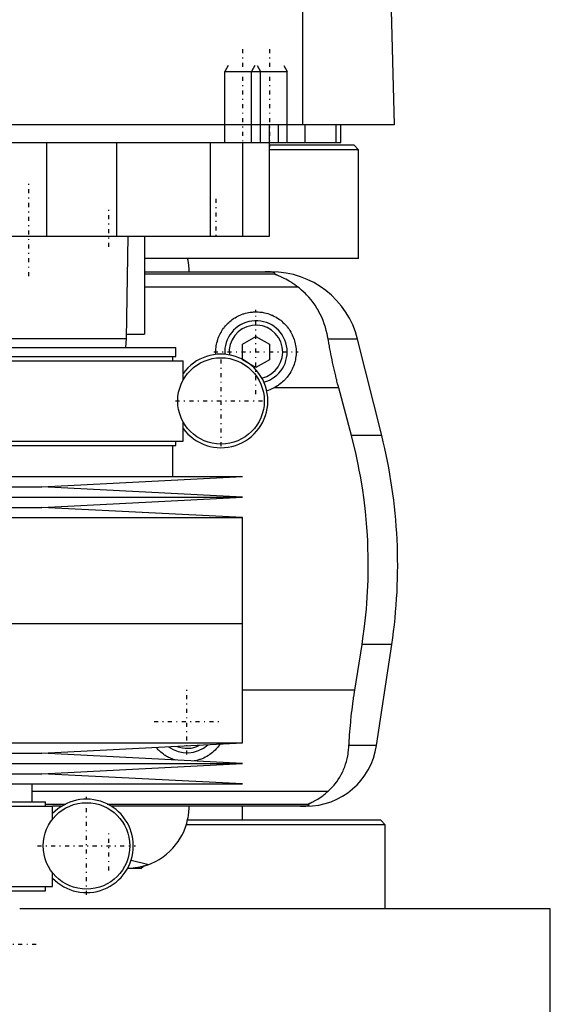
# Model space of a CAD drawing. Extents: x -90 to 90, y -319 to 558.
# Tile 4 of 6: x 20 to 80, y -22 to 88. Entities that reach past the tile are written whole.
import ezdxf

# ---------------------------------------------------------------- set-up
doc = ezdxf.new("R2010")
doc.units = 0
doc.linetypes.add('CENTER', pattern=[1.5, 0.45, -0.5, 0.05, -0.5])
for name, color, linetype in [('AM_0', 7, 'CONTINUOUS'), ('AM_10', 7, 'CONTINUOUS'), ('AM_7', 7, 'CENTER')]:
    doc.layers.add(name, color=color, linetype=linetype)

msp = doc.modelspace()

# ---------------------------------------------------------------- linework, layer by layer
at = {"layer": 'AM_0', "color": 7, "linetype": 'CONTINUOUS'}
for p, q in [((51.74, 76.5), (51.74, 137.05)), ((60.5, 133.35), (62, 76.5)), ((62, 76.5), (-62, 76.5)), ((48, 64), (48, 76.5)), ((49, 76.5), (49, 74.5)), ((52, 74.5), (52, 76.5)), ((55.47, 76.5), (55.47, 74.5)), ((56, 74.5), (56, 76.5)), ((-56, 74.5), (56, 74.5)), ((23, 74.5), (23, 64)), ((30.85, 74.5), (30.85, 64)), ((41.36, 74.5), (41.36, 64)), ((45, 74.5), (45, 64)), ((57.5, 74.2), (48.01, 74.2)), ((58, 73.7), (57.5, 74.2)), ((58, 73.7), (48.01, 73.7)), ((58, 61.5), (58, 73.7)), ((-48, 64), (48, 64)), ((32, 52.5), (32.18, 64)), ((34, 64), (34, 53)), ((58, 61.5), (34.04, 61.5)), ((34, 60), (48.19, 60)), ((34, 59.75), (48.57, 59.75)), ((34, 58.31), (51.17, 58.31)), ((-32, 52.5), (32, 52.5)), ((31.9, 51.5), (32, 52.5)), ((32.01, 53), (34, 53)), ((45, 51.87), (46.5, 52.73)), ((46.5, 52.73), (48, 51.87)), ((57.89, 52.43), (54.6, 52.43)), ((60.6, 41.62), (57.89, 52.43)), ((-37.53, 51.5), (37.53, 51.5)), ((37.53, 50.5), (37.53, 51.5)), ((45, 50.13), (45, 51.87)), ((48, 51.87), (48, 50.13)), ((-38.33, 50), (38.33, 50)), ((-37.53, 50.5), (37.53, 50.5)), ((37.17, 50), (37.17, 50.5)), ((38.33, 47.84), (38.33, 50)), ((46.5, 49.27), (45, 50.13)), ((48, 50.13), (46.5, 49.27)), ((55.78, 46.97), (48.5, 46.97)), ((57.2, 41.62), (55.78, 46.97)), ((38.33, 41), (38.33, 43.16)), ((-38.33, 41), (38.33, 41)), ((37.53, 40.5), (37.53, 41)), ((60.6, 41.62), (57.2, 41.62)), ((-37.53, 40.5), (37.53, 40.5)), ((37.17, 37), (37.17, 40.5)), ((-45, 37), (45, 37)), ((22.5, 35.85), (45, 37)), ((-22.5, 35.85), (22.5, 35.85)), ((45, 34.7), (22.5, 35.85)), ((-45, 34.7), (45, 34.7)), ((22.5, 33.55), (45, 34.7)), ((-22.5, 33.55), (22.5, 33.55)), ((45, 32.4), (22.5, 33.55)), ((-45, 32.4), (45, 32.4)), ((45, 20.5), (45, 32.4)), ((-45, 20.5), (45, 20.5)), ((45, 7.1), (45, 20.5)), ((57.58, 13.03), (58.39, 18.16)), ((61.72, 18.16), (58.39, 18.16)), ((60.02, 6.81), (61.72, 18.16)), ((57.58, 13.03), (45, 13.03)), ((-45, 7.1), (45, 7.1)), ((22.5, 5.95), (45, 7.1)), ((60.02, 6.81), (56.93, 6.81)), ((-22.5, 5.95), (22.5, 5.95)), ((45, 4.8), (22.5, 5.95)), ((-45, 4.8), (45, 4.8)), ((22.5, 3.65), (45, 4.8)), ((-22.5, 3.65), (22.5, 3.65)), ((45, 2.5), (22.5, 3.65)), ((-45, 2.5), (45, 2.5)), ((21.4, 0.5), (21.4, 2.5)), ((21.4, 1.69), (54.6, 1.69)), ((-23.7, 0), (23.7, 0)), ((-22.9, 0.5), (22.9, 0.5)), ((22.9, 0), (22.9, 0.5)), ((22.9, 0.25), (25.17, 0.25)), ((23.7, -1.44), (23.7, 0)), ((24.71, 0), (23.7, 0)), ((29.83, 0.25), (52.38, 0.25)), ((52.11, 0), (30.29, 0)), ((45, -1.58), (45, 0)), ((61, -2.08), (38.68, -2.08)), ((60.5, -1.58), (38.84, -1.58)), ((61, -2.08), (60.5, -1.58)), ((61, -11.5), (61, -2.08)), ((32.5, -6.06), (34.48, -6.54)), ((23.7, -9), (23.7, -7.46)), ((33.6, -7), (32.09, -7)), ((32.12, -6.94), (32.73, -6.96)), ((33.6, -7), (33.85, -6.75)), ((-23.7, -9), (23.7, -9)), ((-22.9, -9.5), (22.9, -9.5)), ((22.9, -9.5), (22.9, -9)), ((79.5, -11.5), (20.02, -11.5)), ((79.5, -28.2), (79.5, -11.5))]:
    msp.add_line(p, q, dxfattribs=at)
for points in [[(39, 60, 0), (39, 60.25, 0), (38.96, 60.74, 0), (38.89, 61.25, 0), (38.84, 61.5, 0)], [(48.57, 59.75, 0), (48.58, 59.75, 0), (48.6, 59.77, 0), (48.62, 59.78, 0), (48.62, 59.79, 0), (48.63, 59.8, 0), (48.63, 59.81, 0), (48.63, 59.83, 0), (48.63, 59.84, 0), (48.62, 59.86, 0), (48.6, 59.87, 0), (48.58, 59.88, 0), (48.57, 59.89, 0), (48.54, 59.9, 0), (48.49, 59.92, 0), (48.43, 59.93, 0), (48.35, 59.95, 0), (48.3, 59.96, 0), (48.28, 59.96, 0), (48.27, 59.96, 0), (48.26, 59.96, 0), (48.25, 59.96, 0), (48.23, 59.97, 0), (48.21, 59.97, 0), (48.2, 59.97, 0), (48.19, 59.97, 0), (48.16, 59.97, 0), (48.14, 59.98, 0), (48.13, 59.98, 0), (48.11, 59.98, 0), (48.09, 59.98, 0), (48.06, 59.98, 0), (48.03, 59.98, 0), (48, 59.99, 0), (47.97, 59.99, 0), (47.95, 59.99, 0), (47.93, 59.99, 0), (47.91, 59.99, 0), (47.9, 59.99, 0), (47.9, 59.99, 0), (47.89, 59.99, 0), (47.89, 59.99, 0), (47.88, 59.99, 0), (47.88, 59.99, 0), (47.87, 59.99, 0), (47.86, 59.99, 0), (47.86, 59.99, 0), (47.85, 59.99, 0), (47.85, 59.99, 0), (47.84, 59.99, 0), (47.83, 59.99, 0), (47.83, 59.99, 0), (47.82, 60, 0), (47.81, 60, 0), (47.81, 60, 0), (47.81, 60, 0), (47.8, 60, 0), (47.79, 60, 0), (47.78, 60, 0), (47.78, 60, 0), (47.77, 60, 0), (47.76, 60, 0), (47.76, 60, 0), (47.75, 60, 0), (47.74, 60, 0), (47.73, 60, 0), (47.73, 60, 0), (47.72, 60, 0), (47.71, 60, 0), (47.71, 60, 0), (47.7, 60, 0), (47.69, 60, 0), (47.69, 60, 0), (47.68, 60, 0), (47.67, 60, 0), (47.67, 60, 0), (47.66, 60, 0), (47.66, 60, 0), (47.65, 60, 0), (47.64, 60, 0), (47.63, 60, 0), (47.62, 60, 0), (47.61, 60, 0), (47.61, 60, 0), (47.6, 60, 0), (47.59, 60, 0), (47.58, 60, 0), (47.57, 60, 0), (47.57, 60, 0), (47.56, 60, 0), (47.55, 60, 0), (47.55, 60, 0), (47.54, 60, 0), (47.53, 60, 0), (47.52, 60, 0)], [(51.17, 58.31, 0), (51.06, 58.39, 0), (50.84, 58.55, 0), (50.63, 58.69, 0), (50.53, 58.76, 0), (50.43, 58.83, 0), (50.23, 58.95, 0), (50.04, 59.06, 0), (49.85, 59.16, 0), (49.68, 59.25, 0), (49.52, 59.33, 0), (49.44, 59.37, 0), (49.36, 59.4, 0), (49.22, 59.46, 0), (49.09, 59.52, 0), (48.96, 59.57, 0), (48.89, 59.6, 0), (48.88, 59.61, 0), (48.86, 59.61, 0), (48.85, 59.62, 0), (48.84, 59.62, 0), (48.82, 59.63, 0), (48.8, 59.64, 0), (48.78, 59.64, 0), (48.77, 59.65, 0), (48.75, 59.66, 0), (48.74, 59.66, 0), (48.73, 59.66, 0), (48.72, 59.67, 0), (48.7, 59.67, 0), (48.7, 59.68, 0), (48.69, 59.68, 0), (48.68, 59.69, 0), (48.66, 59.69, 0), (48.66, 59.69, 0), (48.65, 59.7, 0), (48.64, 59.7, 0), (48.63, 59.71, 0), (48.62, 59.71, 0), (48.61, 59.71, 0), (48.6, 59.72, 0), (48.59, 59.72, 0), (48.59, 59.72, 0), (48.58, 59.73, 0), (48.58, 59.73, 0), (48.57, 59.73, 0), (48.57, 59.74, 0), (48.57, 59.74, 0), (48.57, 59.74, 0), (48.57, 59.74, 0), (48.57, 59.74, 0), (48.57, 59.75, 0), (48.57, 59.75, 0)], [(54.6, 52.43, 0), (54.57, 52.62, 0), (54.49, 53.02, 0), (54.39, 53.4, 0), (54.34, 53.6, 0), (54.28, 53.78, 0), (54.16, 54.16, 0), (54.02, 54.53, 0), (53.87, 54.89, 0), (53.71, 55.24, 0), (53.53, 55.58, 0), (53.43, 55.75, 0), (53.34, 55.91, 0), (53.13, 56.24, 0), (52.91, 56.55, 0), (52.68, 56.85, 0), (52.44, 57.14, 0), (52.18, 57.42, 0), (52.04, 57.56, 0), (51.91, 57.69, 0), (51.62, 57.95, 0), (51.33, 58.19, 0), (51.17, 58.31, 0)], [(42.01, 50.72, 0), (42, 50.81, 0), (42, 50.98, 0), (42, 51.16, 0), (42.01, 51.24, 0), (42.01, 51.33, 0), (42.03, 51.51, 0), (42.05, 51.68, 0), (42.08, 51.86, 0), (42.12, 52.03, 0), (42.17, 52.21, 0), (42.19, 52.29, 0), (42.22, 52.38, 0), (42.28, 52.55, 0), (42.34, 52.72, 0), (42.41, 52.88, 0), (42.49, 53.05, 0), (42.58, 53.2, 0), (42.62, 53.28, 0), (42.67, 53.36, 0), (42.76, 53.51, 0), (42.87, 53.65, 0), (42.92, 53.72, 0), (42.97, 53.79, 0), (43.08, 53.93, 0), (43.2, 54.06, 0), (43.26, 54.12, 0), (43.32, 54.18, 0), (43.44, 54.3, 0), (43.57, 54.42, 0), (43.71, 54.53, 0), (43.85, 54.63, 0), (43.99, 54.74, 0), (44.07, 54.79, 0), (44.15, 54.83, 0), (44.3, 54.93, 0), (44.46, 55.01, 0), (44.63, 55.09, 0), (44.8, 55.17, 0), (44.97, 55.23, 0), (45.06, 55.26, 0), (45.14, 55.29, 0), (45.32, 55.34, 0), (45.5, 55.39, 0), (45.68, 55.42, 0), (45.86, 55.45, 0), (46.04, 55.48, 0), (46.13, 55.48, 0), (46.22, 55.49, 0), (46.39, 55.5, 0), (46.57, 55.5, 0), (46.75, 55.49, 0), (46.93, 55.48, 0), (47.11, 55.46, 0), (47.2, 55.45, 0), (47.29, 55.43, 0), (47.47, 55.39, 0), (47.65, 55.35, 0), (47.82, 55.3, 0), (48, 55.24, 0), (48.17, 55.18, 0), (48.26, 55.14, 0), (48.34, 55.11, 0), (48.51, 55.03, 0), (48.67, 54.94, 0), (48.75, 54.9, 0), (48.82, 54.85, 0), (48.98, 54.76, 0), (49.13, 54.65, 0), (49.2, 54.6, 0), (49.27, 54.55, 0), (49.4, 54.44, 0), (49.53, 54.32, 0), (49.66, 54.21, 0), (49.78, 54.08, 0), (49.89, 53.95, 0), (49.95, 53.89, 0), (50.01, 53.82, 0), (50.11, 53.68, 0), (50.22, 53.54, 0), (50.31, 53.39, 0), (50.41, 53.23, 0), (50.49, 53.08, 0), (50.53, 53, 0), (50.57, 52.92, 0), (50.65, 52.75, 0), (50.71, 52.58, 0), (50.77, 52.41, 0), (50.83, 52.24, 0), (50.87, 52.07, 0), (50.89, 51.98, 0), (50.91, 51.89, 0), (50.94, 51.72, 0), (50.97, 51.54, 0), (50.99, 51.36, 0), (51, 51.19, 0), (51, 51.02, 0), (51, 50.93, 0), (51, 50.84, 0), (50.99, 50.67, 0), (50.97, 50.49, 0), (50.95, 50.31, 0), (50.92, 50.13, 0), (50.88, 49.95, 0), (50.85, 49.86, 0), (50.83, 49.77, 0), (50.78, 49.6, 0), (50.71, 49.42, 0), (50.68, 49.34, 0), (50.65, 49.25, 0), (50.57, 49.08, 0), (50.49, 48.91, 0), (50.44, 48.83, 0), (50.4, 48.75, 0), (50.3, 48.59, 0), (50.2, 48.44, 0), (50.09, 48.29, 0), (49.98, 48.15, 0), (49.86, 48.01, 0), (49.8, 47.95, 0), (49.74, 47.88, 0), (49.62, 47.76, 0), (49.49, 47.63, 0), (49.35, 47.52, 0), (49.21, 47.41, 0), (49.06, 47.3, 0), (48.98, 47.25, 0), (48.9, 47.2, 0), (48.74, 47.1, 0), (48.58, 47.01, 0), (48.5, 46.97, 0)], [(55.78, 46.97, 0), (55.74, 47.12, 0), (55.66, 47.42, 0), (55.58, 47.73, 0), (55.55, 47.88, 0), (55.51, 48.03, 0), (55.44, 48.33, 0), (55.37, 48.63, 0), (55.3, 48.92, 0), (55.23, 49.22, 0), (55.16, 49.52, 0), (55.13, 49.68, 0), (55.1, 49.83, 0), (55.03, 50.13, 0), (54.97, 50.44, 0), (54.91, 50.74, 0), (54.85, 51.05, 0), (54.79, 51.35, 0), (54.76, 51.51, 0), (54.73, 51.66, 0), (54.68, 51.97, 0), (54.63, 52.27, 0), (54.6, 52.43, 0)], [(58.39, 18.16, 0), (58.5, 18.82, 0), (58.67, 20.16, 0), (58.82, 21.48, 0), (58.88, 22.14, 0), (58.94, 22.8, 0), (59.02, 24.1, 0), (59.07, 25.38, 0), (59.09, 26.64, 0), (59.09, 27.88, 0), (59.06, 29.15, 0), (59.03, 29.79, 0), (58.99, 30.44, 0), (58.9, 31.75, 0), (58.78, 33.07, 0), (58.62, 34.4, 0), (58.43, 35.73, 0), (58.21, 37.05, 0), (58.09, 37.72, 0), (57.96, 38.38, 0), (57.68, 39.69, 0), (57.37, 40.98, 0), (57.2, 41.62, 0)], [(56.93, 6.81, 0), (56.94, 6.99, 0), (56.96, 7.33, 0), (56.98, 7.68, 0), (56.99, 7.85, 0), (57, 8.03, 0), (57.03, 8.37, 0), (57.06, 8.72, 0), (57.09, 9.07, 0), (57.12, 9.42, 0), (57.15, 9.77, 0), (57.17, 9.94, 0), (57.19, 10.12, 0), (57.23, 10.46, 0), (57.27, 10.81, 0), (57.31, 11.15, 0), (57.36, 11.5, 0), (57.4, 11.84, 0), (57.43, 12.01, 0), (57.45, 12.18, 0), (57.5, 12.52, 0), (57.55, 12.86, 0), (57.58, 13.03, 0)], [(42.47, 6.97, 0), (42.42, 6.89, 0), (42.3, 6.73, 0), (42.18, 6.58, 0), (42.11, 6.51, 0), (42.05, 6.44, 0), (41.92, 6.31, 0), (41.78, 6.18, 0), (41.64, 6.05, 0), (41.49, 5.93, 0), (41.33, 5.81, 0), (41.25, 5.76, 0), (41.16, 5.7, 0), (40.99, 5.6, 0), (40.82, 5.5, 0), (40.64, 5.41, 0), (40.45, 5.33, 0), (40.26, 5.26, 0), (40.17, 5.23, 0), (40.07, 5.2, 0), (39.87, 5.14, 0), (39.68, 5.1, 0), (39.58, 5.08, 0)], [(54.6, 1.69, 0), (54.72, 1.8, 0), (54.94, 2.02, 0), (55.16, 2.25, 0), (55.26, 2.37, 0), (55.36, 2.49, 0), (55.55, 2.74, 0), (55.73, 3, 0), (55.9, 3.27, 0), (56.06, 3.55, 0), (56.2, 3.83, 0), (56.27, 3.98, 0), (56.33, 4.12, 0), (56.45, 4.42, 0), (56.55, 4.72, 0), (56.65, 5.03, 0), (56.73, 5.34, 0), (56.8, 5.66, 0), (56.82, 5.83, 0), (56.85, 5.99, 0), (56.89, 6.32, 0), (56.92, 6.65, 0), (56.93, 6.81, 0)], [(37.47, 5.18, 0), (37.4, 5.21, 0), (37.26, 5.25, 0), (37.12, 5.31, 0), (37.05, 5.33, 0), (36.98, 5.36, 0), (36.84, 5.42, 0), (36.71, 5.49, 0), (36.58, 5.56, 0), (36.45, 5.63, 0), (36.32, 5.71, 0), (36.26, 5.75, 0), (36.2, 5.79, 0), (36.08, 5.88, 0), (35.97, 5.96, 0), (35.85, 6.06, 0), (35.75, 6.15, 0), (35.64, 6.24, 0), (35.59, 6.29, 0), (35.54, 6.34, 0), (35.45, 6.44, 0), (35.35, 6.55, 0), (35.31, 6.6, 0)], [(52.38, 0.25, 0), (52.38, 0.25, 0), (52.38, 0.26, 0), (52.38, 0.26, 0), (52.38, 0.26, 0), (52.38, 0.26, 0), (52.38, 0.26, 0), (52.38, 0.27, 0), (52.38, 0.27, 0), (52.38, 0.27, 0), (52.39, 0.27, 0), (52.39, 0.28, 0), (52.39, 0.28, 0), (52.4, 0.28, 0), (52.41, 0.28, 0), (52.41, 0.29, 0), (52.42, 0.29, 0), (52.43, 0.3, 0), (52.43, 0.3, 0), (52.44, 0.3, 0), (52.45, 0.31, 0), (52.46, 0.31, 0), (52.46, 0.31, 0), (52.47, 0.32, 0), (52.48, 0.32, 0), (52.49, 0.33, 0), (52.5, 0.33, 0), (52.5, 0.33, 0), (52.51, 0.34, 0), (52.53, 0.34, 0), (52.54, 0.35, 0), (52.55, 0.35, 0), (52.57, 0.36, 0), (52.57, 0.36, 0), (52.58, 0.37, 0), (52.6, 0.37, 0), (52.61, 0.38, 0), (52.66, 0.4, 0), (52.76, 0.45, 0), (52.88, 0.51, 0), (53, 0.57, 0), (53.06, 0.6, 0), (53.13, 0.64, 0), (53.27, 0.72, 0), (53.43, 0.81, 0), (53.59, 0.91, 0), (53.76, 1.02, 0), (53.94, 1.15, 0), (54.03, 1.21, 0), (54.12, 1.29, 0), (54.31, 1.44, 0), (54.5, 1.6, 0), (54.6, 1.69, 0)], [(34.48, -6.54, 0), (34.74, -6.44, 0), (35.22, -6.22, 0), (35.66, -5.96, 0), (35.88, -5.83, 0), (36.08, -5.69, 0), (36.48, -5.38, 0), (36.84, -5.06, 0), (37.18, -4.71, 0), (37.49, -4.34, 0), (37.77, -3.96, 0), (37.9, -3.77, 0), (38.02, -3.57, 0), (38.25, -3.16, 0), (38.44, -2.75, 0), (38.6, -2.33, 0), (38.74, -1.9, 0), (38.84, -1.47, 0), (38.89, -1.26, 0), (38.92, -1.05, 0), (38.97, -0.62, 0), (39, -0.21, 0), (39, 0, 0)], [(51.49, 0, 0), (51.5, 0, 0), (51.51, 0, 0), (51.52, 0, 0), (51.52, 0, 0), (51.53, 0, 0), (51.53, 0, 0), (51.54, 0, 0), (51.55, 0, 0), (51.56, 0, 0), (51.57, 0, 0), (51.57, 0, 0), (51.58, 0, 0), (51.59, 0, 0), (51.6, 0, 0), (51.6, 0, 0), (51.61, 0, 0), (51.62, 0, 0), (51.63, 0, 0), (51.63, 0, 0), (51.64, 0, 0), (51.65, 0, 0), (51.65, 0, 0), (51.66, 0, 0), (51.67, 0, 0), (51.67, 0, 0), (51.68, 0, 0), (51.68, 0, 0), (51.69, 0, 0), (51.7, 0, 0), (51.7, 0, 0), (51.71, 0, 0), (51.72, 0, 0), (51.72, 0, 0), (51.73, 0, 0), (51.73, 0, 0), (51.74, 0, 0), (51.75, 0, 0), (51.76, 0, 0), (51.76, 0.01, 0), (51.77, 0.01, 0), (51.77, 0.01, 0), (51.78, 0.01, 0), (51.78, 0.01, 0), (51.79, 0.01, 0), (51.8, 0.01, 0), (51.8, 0.01, 0), (51.81, 0.01, 0), (51.81, 0.01, 0), (51.82, 0.01, 0), (51.82, 0.01, 0), (51.84, 0.01, 0), (51.87, 0.01, 0), (51.89, 0.01, 0), (51.91, 0.01, 0), (51.93, 0.01, 0), (51.96, 0.02, 0), (51.99, 0.02, 0), (52.01, 0.02, 0), (52.04, 0.02, 0), (52.05, 0.03, 0), (52.06, 0.03, 0), (52.08, 0.03, 0), (52.1, 0.03, 0), (52.1, 0.03, 0), (52.11, 0.03, 0), (52.13, 0.04, 0), (52.15, 0.04, 0), (52.15, 0.04, 0), (52.16, 0.04, 0), (52.17, 0.04, 0), (52.19, 0.04, 0), (52.23, 0.05, 0), (52.3, 0.07, 0), (52.35, 0.08, 0), (52.39, 0.1, 0), (52.41, 0.11, 0), (52.42, 0.12, 0), (52.43, 0.13, 0), (52.45, 0.14, 0), (52.45, 0.16, 0), (52.45, 0.17, 0), (52.45, 0.19, 0), (52.44, 0.2, 0), (52.44, 0.21, 0), (52.43, 0.22, 0), (52.41, 0.23, 0), (52.39, 0.25, 0), (52.38, 0.25, 0)], [(34.48, -6.54, 0), (34.44, -6.56, 0), (34.34, -6.6, 0), (34.24, -6.63, 0), (34.2, -6.65, 0), (34.15, -6.66, 0), (34.05, -6.69, 0), (33.95, -6.72, 0), (33.86, -6.75, 0), (33.76, -6.78, 0), (33.66, -6.8, 0), (33.61, -6.81, 0), (33.56, -6.82, 0), (33.47, -6.84, 0), (33.37, -6.87, 0), (33.27, -6.88, 0), (33.17, -6.9, 0), (33.07, -6.92, 0), (33.02, -6.92, 0), (32.97, -6.93, 0), (32.87, -6.95, 0), (32.77, -6.96, 0), (32.73, -6.96, 0)], [(34.3, -6.61, 0), (34.3, -6.61, 0), (34.3, -6.61, 0), (34.29, -6.61, 0), (34.29, -6.62, 0), (34.28, -6.62, 0), (34.27, -6.62, 0), (34.26, -6.63, 0), (34.24, -6.63, 0), (34.22, -6.64, 0), (34.2, -6.65, 0), (34.19, -6.65, 0), (34.18, -6.65, 0), (34.15, -6.66, 0), (34.12, -6.67, 0), (34.08, -6.68, 0), (34.05, -6.69, 0), (34.01, -6.71, 0), (33.99, -6.71, 0), (33.97, -6.72, 0), (33.92, -6.73, 0), (33.87, -6.74, 0), (33.85, -6.75, 0)]]:
    msp.add_polyline3d(points, dxfattribs=at)
for centre in [(42.58, 45.5), (27.5, -4.45)]:
    msp.add_circle(centre, 4.85, dxfattribs=at)
for centre, radius, start, end in [((48.19, 50), 10, 14.0378, 90), ((46.5, 51), 3.5, 284.5812, 184.3928), ((46.5, 51), 3, 282.5522, 186.4217), ((42.58, 45.5), 5.25, 215.9506, 144.0494), ((46.5, 51), 4.5, 285.3986, 296.3628), ((2.39, 27.06), 60, 351.467, 14.0378), ((38.75, 9.5), 3.5, 233.8191, 312.0327), ((38.75, 9.5), 3, 247.7896, 298.0622), ((52.11, 8), 8, 270, 351.467), ((27.5, -4.45), 5.25, 223.6301, 136.3699)]:
    msp.add_arc(centre, radius, start, end, dxfattribs=at)
at = {"layer": 'AM_10', "color": 7, "linetype": 'CONTINUOUS'}
for p, q in [((43.38, 83.16), (43, 82.5)), ((46.38, 83.16), (46, 82.5)), ((46.62, 83.16), (47, 82.5)), ((49.62, 83.16), (50, 82.5)), ((43, 74.5), (43, 82.5)), ((43, 82.5), (50, 82.5)), ((46, 74.5), (46, 82.5)), ((47, 74.5), (47, 82.5)), ((50, 74.5), (50, 82.5))]:
    msp.add_line(p, q, dxfattribs=at)
at = {"layer": 'AM_7', "color": 4, "linetype": 'CENTER'}
for p, q in [((45, 85), (45, 74)), ((48, 85), (48, 74)), ((21.04, 59.52), (21.04, 70.08)), ((42, 68.2), (42, 63.8)), ((30, 62.8), (30, 67.2)), ((46.5, 46.27), (46.5, 55.73)), ((41.77, 51), (51.23, 51)), ((42.58, 40.41), (42.58, 50.59)), ((37.48, 45.5), (47.67, 45.5)), ((38.75, 5.82), (38.75, 13.17)), ((35.08, 9.5), (42.42, 9.5)), ((27.5, -9.96), (27.5, 1.06)), ((30, -7.2), (30, -2.8)), ((21.99, -4.45), (33.01, -4.45)), ((-22, -15.5), (22, -15.5))]:
    msp.add_line(p, q, dxfattribs=at)

doc.saveas('drawing.dxf')
